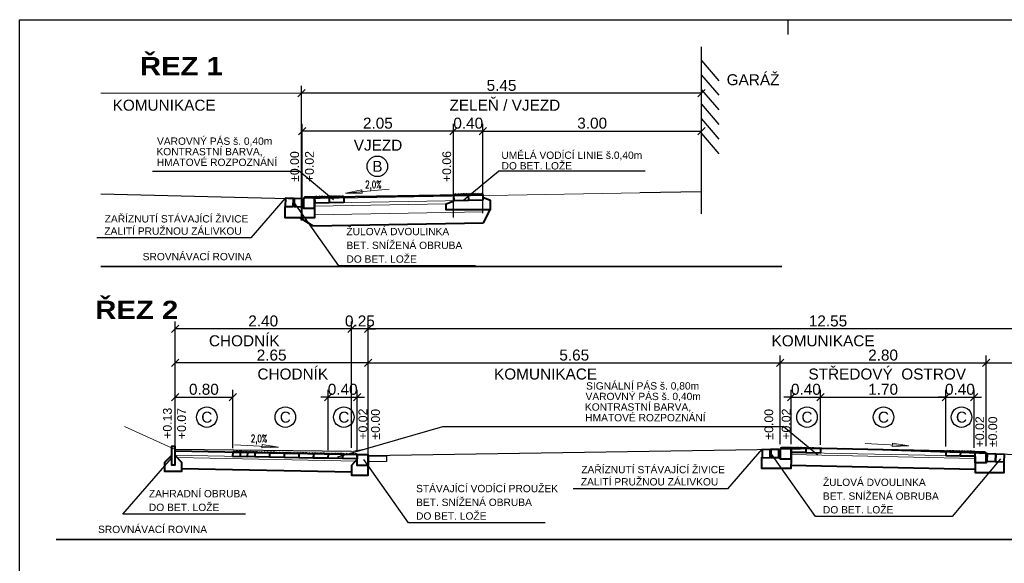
# Model space of a CAD drawing. Extents: x -698823 to -696424, y -1038555 to -1037403.
# Tile 13 of 42: x -697791 to -697777, y -1038240 to -1038233. Entities that reach past the tile are written whole.
import ezdxf
from ezdxf.enums import TextEntityAlignment as Align

# ---------------------------------------------------------------- set-up
doc = ezdxf.new("R2010")
doc.units = 0
for name, color, linetype, lineweight in [('3-řez-kóty návrh', 1, 'Continuous', 25), ('3-řez-kóty stav', 8, 'Continuous', 18), ('3-řez-návrh', 1, 'Continuous', 40), ('3-řez-popis', 7, 'Continuous', 20)]:
    doc.layers.add(name, color=color, linetype=linetype, lineweight=lineweight)
doc.styles.add('arial', font='arial.ttf')
doc.styles.add('arial black', font='txt')
doc.styles.add('TABULKA', font='romans.shx', dxfattribs={"width": 0.7})
doc.dimstyles.new('50', dxfattribs={"dimtxt": 0.15, "dimasz": 0.1, "dimexe": 0.1, "dimexo": 0.2, "dimgap": 0.06, "dimtad": 1, "dimrnd": 0.05, "dimzin": 0, "dimdsep": 46, "dimtxsty": 'arial', "dimblk": 'OBLIQUE', "dimcen": 0.09, "dimadec": 0, "dimazin": 0, "dimtfac": 1, "dimtix": 1, "dimtmove": 0, "dimatfit": 3, "dimldrblk": 'OBLIQUE', "dimfxl": 6, "dimfxlon": 1, "dimtolj": 1, "dimtzin": 0, "dimarcsym": 1})

# ---------------------------------------------------------------- blocks, each defined once
blk = doc.blocks.new('VAROVNNÝ PÁS 60')
for p, q in [((0, 0), (0, -0.06)), ((0.2, 0), (0, 0)), ((0.021, 0.01), (0.021, 0.01)), ((0.061, 0.01), (0.061, 0.01)), ((0.101, 0.01), (0.101, 0.01)), ((0.141, 0.01), (0.141, 0.01)), ((0.181, 0.01), (0.181, 0.01)), ((0.2, 0), (0.2, -0.06)), ((0, -0.06), (0.2, -0.06))]:
    blk.add_line(p, q)
for centre, start, end in [((0.021, 0), 90, 180), ((0.021, 0), 0, 90), ((0.061, 0), 90, 180), ((0.061, 0), 0, 90), ((0.101, 0), 90, 180), ((0.101, 0), 0, 90), ((0.141, 0), 90, 180), ((0.141, 0), 0, 90), ((0.181, 0), 90, 180), ((0.181, 0), 0, 90)]:
    blk.add_arc(centre, 0.01, start, end)
blk = doc.blocks.new('_OBLIQUE')
at = {"color": 0, "linetype": 'ByBlock'}
blk.add_line((-0.5, -0.5), (0.5, 0.5), dxfattribs=at)
blk = doc.blocks.new('*D241')
at = {"layer": '3-řez-kóty návrh', "color": 0, "lineweight": -2}
for p, q in [((-697786.741, -1038235.415), (-697786.741, -1038234.132)), ((-697784.671, -1038234.232), (-697786.741, -1038234.232)), ((-697784.671, -1038235.355), (-697784.671, -1038234.132))]:
    blk.add_line(p, q, dxfattribs=at)
at = {"layer": '3-řez-kóty návrh', "color": 0, "lineweight": -2, "xscale": 0.1, "yscale": 0.1, "zscale": 0.1, "rotation": 180}
blk.add_blockref('_OBLIQUE', (-697786.741, -1038234.232), dxfattribs=at)
at = {"layer": '3-řez-kóty návrh', "color": 0, "lineweight": -2, "xscale": 0.1, "yscale": 0.1, "zscale": 0.1}
blk.add_blockref('_OBLIQUE', (-697784.671, -1038234.232), dxfattribs=at)
at = {"layer": '3-řez-kóty návrh', "color": 0, "insert": (-697785.706, -1038234.125), "char_height": 0.15, "attachment_point": 5, "style": 'arial'}
blk.add_mtext('\\A1;2.05', dxfattribs=at)
blk = doc.blocks.new('*D242')
at = {"layer": '3-řez-kóty návrh', "color": 0, "lineweight": -2}
for p, q in [((-697784.671, -1038234.232), (-697784.771, -1038234.232)), ((-697784.671, -1038235.415), (-697784.671, -1038234.132)), ((-697784.271, -1038234.232), (-697784.671, -1038234.232)), ((-697784.271, -1038235.354), (-697784.271, -1038234.132)), ((-697784.271, -1038234.232), (-697784.171, -1038234.232))]:
    blk.add_line(p, q, dxfattribs=at)
at = {"layer": '3-řez-kóty návrh', "color": 0, "lineweight": -2, "xscale": 0.1, "yscale": 0.1, "zscale": 0.1}
blk.add_blockref('_OBLIQUE', (-697784.671, -1038234.232), dxfattribs=at)
at = {"layer": '3-řez-kóty návrh', "color": 0, "lineweight": -2, "xscale": 0.1, "yscale": 0.1, "zscale": 0.1, "rotation": 180}
blk.add_blockref('_OBLIQUE', (-697784.271, -1038234.232), dxfattribs=at)
at = {"layer": '3-řez-kóty návrh', "color": 0, "insert": (-697784.471, -1038234.125), "char_height": 0.15, "attachment_point": 5, "style": 'arial'}
blk.add_mtext('\\A1;0.40', dxfattribs=at)
blk = doc.blocks.new('*D243')
at = {"layer": '3-řez-kóty stav', "color": 0, "lineweight": -2}
for p, q in [((-697786.749, -1038235.455), (-697786.749, -1038233.615)), ((-697781.283, -1038233.715), (-697786.749, -1038233.715)), ((-697781.283, -1038235.363), (-697781.283, -1038233.615))]:
    blk.add_line(p, q, dxfattribs=at)
at = {"layer": '3-řez-kóty stav', "color": 0, "lineweight": -2, "xscale": 0.1, "yscale": 0.1, "zscale": 0.1}
for p, rotation in [((-697786.749, -1038233.715), 180.0000000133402), ((-697781.283, -1038233.715), 1.334020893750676e-08)]:
    blk.add_blockref('_OBLIQUE', p, dxfattribs=dict(at, rotation=rotation))
at = {"layer": '3-řez-kóty stav', "color": 0, "insert": (-697784.016, -1038233.609), "char_height": 0.15, "attachment_point": 5, "rotation": 0, "style": 'arial'}
blk.add_mtext('\\A1;5.45', dxfattribs=at)
blk = doc.blocks.new('*D246')
at = {"layer": '3-řez-kóty návrh', "color": 0, "lineweight": -2}
for p, q in [((-697788.478, -1038238.53), (-697788.478, -1038237.299)), ((-697785.837, -1038238.523), (-697785.837, -1038237.299)), ((-697785.837, -1038237.399), (-697788.478, -1038237.399))]:
    blk.add_line(p, q, dxfattribs=at)
at = {"layer": '3-řez-kóty návrh', "color": 0, "lineweight": -2, "xscale": 0.1, "yscale": 0.1, "zscale": 0.1, "rotation": 180}
blk.add_blockref('_OBLIQUE', (-697788.478, -1038237.399), dxfattribs=at)
at = {"layer": '3-řez-kóty návrh', "color": 0, "lineweight": -2, "xscale": 0.1, "yscale": 0.1, "zscale": 0.1}
blk.add_blockref('_OBLIQUE', (-697785.837, -1038237.399), dxfattribs=at)
at = {"layer": '3-řez-kóty návrh', "color": 0, "insert": (-697787.158, -1038237.293), "char_height": 0.15, "attachment_point": 5, "style": 'arial'}
blk.add_mtext('\\A1;2.65', dxfattribs=at)
blk = doc.blocks.new('*D247')
at = {"layer": '3-řez-kóty stav', "color": 0, "lineweight": -2}
for p, q in [((-697788.478, -1038238.48), (-697788.478, -1038236.833)), ((-697786.068, -1038236.933), (-697788.478, -1038236.933)), ((-697786.068, -1038238.56), (-697786.068, -1038236.833))]:
    blk.add_line(p, q, dxfattribs=at)
at = {"layer": '3-řez-kóty stav', "color": 0, "lineweight": -2, "xscale": 0.1, "yscale": 0.1, "zscale": 0.1}
for p, rotation in [((-697788.478, -1038236.933), 180.0000000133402), ((-697786.068, -1038236.933), 1.334020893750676e-08)]:
    blk.add_blockref('_OBLIQUE', p, dxfattribs=dict(at, rotation=rotation))
at = {"layer": '3-řez-kóty stav', "color": 0, "insert": (-697787.273, -1038236.827), "char_height": 0.15, "attachment_point": 5, "rotation": 0, "style": 'arial'}
blk.add_mtext('\\A1;2.40', dxfattribs=at)
blk = doc.blocks.new('*D248')
at = {"layer": '3-řez-kóty stav', "color": 0, "lineweight": -2}
for p, q in [((-697786.068, -1038236.933), (-697786.168, -1038236.933)), ((-697786.068, -1038238.48), (-697786.068, -1038236.833)), ((-697785.837, -1038236.933), (-697786.068, -1038236.933)), ((-697785.837, -1038238.57), (-697785.837, -1038236.833)), ((-697785.837, -1038236.933), (-697785.737, -1038236.933))]:
    blk.add_line(p, q, dxfattribs=at)
at = {"layer": '3-řez-kóty stav', "color": 0, "lineweight": -2, "xscale": 0.1, "yscale": 0.1, "zscale": 0.1}
for p, rotation in [((-697786.068, -1038236.933), 1.334021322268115e-08), ((-697785.837, -1038236.933), 180.0000000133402)]:
    blk.add_blockref('_OBLIQUE', p, dxfattribs=dict(at, rotation=rotation))
at = {"layer": '3-řez-kóty stav', "color": 0, "insert": (-697785.952, -1038236.827), "char_height": 0.15, "attachment_point": 5, "rotation": 0, "style": 'arial'}
blk.add_mtext('\\A1;0.25', dxfattribs=at)
blk = doc.blocks.new('*D249')
at = {"layer": '3-řez-kóty stav', "color": 0, "lineweight": -2}
for p, q in [((-697785.837, -1038238.48), (-697785.837, -1038236.833)), ((-697773.27, -1038236.933), (-697785.837, -1038236.933)), ((-697773.27, -1038238.73), (-697773.27, -1038236.833))]:
    blk.add_line(p, q, dxfattribs=at)
at = {"layer": '3-řez-kóty stav', "color": 0, "lineweight": -2, "xscale": 0.1, "yscale": 0.1, "zscale": 0.1}
for p, rotation in [((-697785.837, -1038236.933), 180.0000000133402), ((-697773.27, -1038236.933), 1.334020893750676e-08)]:
    blk.add_blockref('_OBLIQUE', p, dxfattribs=dict(at, rotation=rotation))
at = {"layer": '3-řez-kóty stav', "color": 0, "insert": (-697779.554, -1038236.827), "char_height": 0.15, "attachment_point": 5, "rotation": 0, "style": 'arial'}
blk.add_mtext('\\A1;12.55', dxfattribs=at)
blk = doc.blocks.new('*D257')
at = {"layer": '3-řez-kóty návrh', "color": 0, "lineweight": -2}
for p, q in [((-697785.837, -1038238.523), (-697785.837, -1038237.299)), ((-697780.207, -1038238.511), (-697780.207, -1038237.299)), ((-697785.837, -1038237.399), (-697780.207, -1038237.399))]:
    blk.add_line(p, q, dxfattribs=at)
at = {"layer": '3-řez-kóty návrh', "color": 0, "lineweight": -2, "xscale": 0.1, "yscale": 0.1, "zscale": 0.1, "rotation": 180}
blk.add_blockref('_OBLIQUE', (-697785.837, -1038237.399), dxfattribs=at)
at = {"layer": '3-řez-kóty návrh', "color": 0, "lineweight": -2, "xscale": 0.1, "yscale": 0.1, "zscale": 0.1}
blk.add_blockref('_OBLIQUE', (-697780.207, -1038237.399), dxfattribs=at)
at = {"layer": '3-řez-kóty návrh', "color": 0, "insert": (-697783.022, -1038237.293), "char_height": 0.15, "attachment_point": 5, "style": 'arial'}
blk.add_mtext('\\A1;5.65', dxfattribs=at)
blk = doc.blocks.new('*D258')
at = {"layer": '3-řez-kóty návrh', "color": 0, "lineweight": -2}
for p, q in [((-697780.207, -1038238.511), (-697780.207, -1038237.299)), ((-697777.394, -1038238.535), (-697777.394, -1038237.299)), ((-697780.207, -1038237.399), (-697777.394, -1038237.399))]:
    blk.add_line(p, q, dxfattribs=at)
at = {"layer": '3-řez-kóty návrh', "color": 0, "lineweight": -2, "xscale": 0.1, "yscale": 0.1, "zscale": 0.1, "rotation": 180}
blk.add_blockref('_OBLIQUE', (-697780.207, -1038237.399), dxfattribs=at)
at = {"layer": '3-řez-kóty návrh', "color": 0, "lineweight": -2, "xscale": 0.1, "yscale": 0.1, "zscale": 0.1}
blk.add_blockref('_OBLIQUE', (-697777.394, -1038237.399), dxfattribs=at)
at = {"layer": '3-řez-kóty návrh', "color": 0, "insert": (-697778.801, -1038237.293), "char_height": 0.15, "attachment_point": 5, "style": 'arial'}
blk.add_mtext('\\A1;2.80', dxfattribs=at)
blk = doc.blocks.new('*D259')
at = {"layer": '3-řez-kóty návrh', "color": 0, "lineweight": -2}
for p, q in [((-697777.394, -1038238.535), (-697777.394, -1038237.299)), ((-697773.133, -1038239.76), (-697773.133, -1038237.299)), ((-697777.394, -1038237.399), (-697773.133, -1038237.399))]:
    blk.add_line(p, q, dxfattribs=at)
at = {"layer": '3-řez-kóty návrh', "color": 0, "lineweight": -2, "xscale": 0.1, "yscale": 0.1, "zscale": 0.1, "rotation": 180}
blk.add_blockref('_OBLIQUE', (-697777.394, -1038237.399), dxfattribs=at)
at = {"layer": '3-řez-kóty návrh', "color": 0, "lineweight": -2, "xscale": 0.1, "yscale": 0.1, "zscale": 0.1}
blk.add_blockref('_OBLIQUE', (-697773.133, -1038237.399), dxfattribs=at)
at = {"layer": '3-řez-kóty návrh', "color": 0, "insert": (-697775.263, -1038237.293), "char_height": 0.15, "attachment_point": 5, "style": 'arial'}
blk.add_mtext('\\A1;4.25', dxfattribs=at)
blk = doc.blocks.new('*D384')
at = {"layer": '3-řez-kóty návrh', "color": 0, "lineweight": -2}
for p, q in [((-697788.478, -1038238.549), (-697788.478, -1038237.766)), ((-697788.478, -1038237.866), (-697787.69, -1038237.866)), ((-697787.69, -1038238.564), (-697787.69, -1038237.766))]:
    blk.add_line(p, q, dxfattribs=at)
at = {"layer": '3-řez-kóty návrh', "color": 0, "lineweight": -2, "xscale": 0.1, "yscale": 0.1, "zscale": 0.1, "rotation": 180}
blk.add_blockref('_OBLIQUE', (-697788.478, -1038237.866), dxfattribs=at)
at = {"layer": '3-řez-kóty návrh', "color": 0, "lineweight": -2, "xscale": 0.1, "yscale": 0.1, "zscale": 0.1}
blk.add_blockref('_OBLIQUE', (-697787.69, -1038237.866), dxfattribs=at)
at = {"layer": '3-řez-kóty návrh', "color": 0, "insert": (-697788.084, -1038237.76), "char_height": 0.15, "attachment_point": 5, "style": 'arial'}
blk.add_mtext('\\A1;0.80', dxfattribs=at)
blk = doc.blocks.new('*D386')
at = {"layer": '3-řez-kóty návrh', "color": 0, "lineweight": -2}
for p, q in [((-697786.387, -1038237.866), (-697786.487, -1038237.866)), ((-697786.387, -1038238.592), (-697786.387, -1038237.766)), ((-697786.387, -1038237.866), (-697785.987, -1038237.866)), ((-697785.987, -1038238.6), (-697785.987, -1038237.766)), ((-697785.987, -1038237.866), (-697785.887, -1038237.866))]:
    blk.add_line(p, q, dxfattribs=at)
at = {"layer": '3-řez-kóty návrh', "color": 0, "lineweight": -2, "xscale": 0.1, "yscale": 0.1, "zscale": 0.1}
blk.add_blockref('_OBLIQUE', (-697786.387, -1038237.866), dxfattribs=at)
at = {"layer": '3-řez-kóty návrh', "color": 0, "lineweight": -2, "xscale": 0.1, "yscale": 0.1, "zscale": 0.1, "rotation": 180}
blk.add_blockref('_OBLIQUE', (-697785.987, -1038237.866), dxfattribs=at)
at = {"layer": '3-řez-kóty návrh', "color": 0, "insert": (-697786.187, -1038237.76), "char_height": 0.15, "attachment_point": 5, "style": 'arial'}
blk.add_mtext('\\A1;0.40', dxfattribs=at)
blk = doc.blocks.new('*D388')
at = {"layer": '3-řez-kóty návrh', "color": 0, "lineweight": -2}
for p, q in [((-697780.056, -1038237.866), (-697780.156, -1038237.866)), ((-697780.056, -1038238.511), (-697780.056, -1038237.766)), ((-697780.056, -1038237.866), (-697779.656, -1038237.866)), ((-697779.656, -1038238.52), (-697779.656, -1038237.766)), ((-697779.656, -1038237.866), (-697779.556, -1038237.866))]:
    blk.add_line(p, q, dxfattribs=at)
at = {"layer": '3-řez-kóty návrh', "color": 0, "lineweight": -2, "xscale": 0.1, "yscale": 0.1, "zscale": 0.1}
blk.add_blockref('_OBLIQUE', (-697780.056, -1038237.866), dxfattribs=at)
at = {"layer": '3-řez-kóty návrh', "color": 0, "lineweight": -2, "xscale": 0.1, "yscale": 0.1, "zscale": 0.1, "rotation": 180}
blk.add_blockref('_OBLIQUE', (-697779.656, -1038237.866), dxfattribs=at)
at = {"layer": '3-řez-kóty návrh', "color": 0, "insert": (-697779.856, -1038237.76), "char_height": 0.15, "attachment_point": 5, "style": 'arial'}
blk.add_mtext('\\A1;0.40', dxfattribs=at)
blk = doc.blocks.new('*D389')
at = {"layer": '3-řez-kóty návrh', "color": 0, "lineweight": -2}
for p, q in [((-697779.656, -1038238.52), (-697779.656, -1038237.766)), ((-697779.656, -1038237.866), (-697777.944, -1038237.866)), ((-697777.944, -1038238.542), (-697777.944, -1038237.766))]:
    blk.add_line(p, q, dxfattribs=at)
at = {"layer": '3-řez-kóty návrh', "color": 0, "lineweight": -2, "xscale": 0.1, "yscale": 0.1, "zscale": 0.1, "rotation": 180}
blk.add_blockref('_OBLIQUE', (-697779.656, -1038237.866), dxfattribs=at)
at = {"layer": '3-řez-kóty návrh', "color": 0, "lineweight": -2, "xscale": 0.1, "yscale": 0.1, "zscale": 0.1}
blk.add_blockref('_OBLIQUE', (-697777.944, -1038237.866), dxfattribs=at)
at = {"layer": '3-řez-kóty návrh', "color": 0, "insert": (-697778.8, -1038237.76), "char_height": 0.15, "attachment_point": 5, "style": 'arial'}
blk.add_mtext('\\A1;1.70', dxfattribs=at)
blk = doc.blocks.new('*D390')
at = {"layer": '3-řez-kóty návrh', "color": 0, "lineweight": -2}
for p, q in [((-697777.944, -1038237.866), (-697778.044, -1038237.866)), ((-697777.944, -1038238.542), (-697777.944, -1038237.766)), ((-697777.944, -1038237.866), (-697777.558, -1038237.866)), ((-697777.558, -1038238.558), (-697777.558, -1038237.766)), ((-697777.558, -1038237.866), (-697777.458, -1038237.866))]:
    blk.add_line(p, q, dxfattribs=at)
at = {"layer": '3-řez-kóty návrh', "color": 0, "lineweight": -2, "xscale": 0.1, "yscale": 0.1, "zscale": 0.1}
blk.add_blockref('_OBLIQUE', (-697777.944, -1038237.866), dxfattribs=at)
at = {"layer": '3-řez-kóty návrh', "color": 0, "lineweight": -2, "xscale": 0.1, "yscale": 0.1, "zscale": 0.1, "rotation": 180}
blk.add_blockref('_OBLIQUE', (-697777.558, -1038237.866), dxfattribs=at)
at = {"layer": '3-řez-kóty návrh', "color": 0, "insert": (-697777.751, -1038237.76), "char_height": 0.15, "attachment_point": 5, "style": 'arial'}
blk.add_mtext('\\A1;0.40', dxfattribs=at)
blk = doc.blocks.new('*D396')
at = {"layer": '3-řez-kóty návrh', "color": 0, "lineweight": -2}
for p, q in [((-697784.271, -1038235.047), (-697784.271, -1038234.132)), ((-697784.271, -1038234.232), (-697781.283, -1038234.232)), ((-697781.283, -1038235.014), (-697781.283, -1038234.132))]:
    blk.add_line(p, q, dxfattribs=at)
at = {"layer": '3-řez-kóty návrh', "color": 0, "lineweight": -2, "xscale": 0.1, "yscale": 0.1, "zscale": 0.1, "rotation": 180}
blk.add_blockref('_OBLIQUE', (-697784.271, -1038234.232), dxfattribs=at)
at = {"layer": '3-řez-kóty návrh', "color": 0, "lineweight": -2, "xscale": 0.1, "yscale": 0.1, "zscale": 0.1}
blk.add_blockref('_OBLIQUE', (-697781.283, -1038234.232), dxfattribs=at)
at = {"layer": '3-řez-kóty návrh', "color": 0, "insert": (-697782.777, -1038234.125), "char_height": 0.15, "attachment_point": 5, "style": 'arial'}
blk.add_mtext('\\A1;3.00', dxfattribs=at)
blk = doc.blocks.new('4A4')
blk.add_line((-630, 297), (-630, 293))
blk.add_lwpolyline([(-420, 0), (-840, 0), (-840, 297), (0, 297), (0, 0), (-420, 0)])

msp = doc.modelspace()

# ---------------------------------------------------------------- linework, layer by layer
at = {"layer": '3-řez-kóty návrh'}
for p, q in [((-697788.786, -1038234.78), (-697786.784, -1038234.78)), ((-697786.312, -1038235.171), (-697786.784, -1038234.78)), ((-697784.529, -1038235.171), (-697784.057, -1038234.78)), ((-697782.055, -1038234.78), (-697784.057, -1038234.78)), ((-697786.254, -1038238.683), (-697784.818, -1038238.267)), ((-697784.818, -1038238.267), (-697780.167, -1038238.267)), ((-697779.695, -1038238.659), (-697780.167, -1038238.267))]:
    msp.add_line(p, q, dxfattribs=at)
for points in [[(-697786.971, -1038235.151), (-697787.442, -1038235.692), (-697789.549, -1038235.692)], [(-697784.372, -1038236.074), (-697786.24, -1038236.074), (-697786.851, -1038235.209)], [(-697787.516, -1038239.466), (-697789.193, -1038239.466), (-697788.528, -1038238.701)], [(-697780.457, -1038238.576), (-697780.929, -1038239.117), (-697783.035, -1038239.117)], [(-697777.197, -1038238.71), (-697777.858, -1038239.499), (-697779.726, -1038239.499), (-697780.337, -1038238.634)], [(-697783.42, -1038239.584), (-697785.287, -1038239.584), (-697785.898, -1038238.719)]]:
    msp.add_lwpolyline(points, dxfattribs=at)
for centre in [(-697785.713, -1038234.714), (-697788.044, -1038238.14), (-697786.971, -1038238.14), (-697786.172, -1038238.14), (-697779.841, -1038238.14), (-697778.795, -1038238.14), (-697777.729, -1038238.14)]:
    msp.add_circle(centre, 0.14, dxfattribs=at)
at = {"layer": '3-řez-kóty stav', "lineweight": 30}
for p, q in [((-697781.283, -1038235.064), (-697781.283, -1038233.082)), ((-697781.283, -1038233.267), (-697781.046, -1038233.544)), ((-697781.283, -1038233.467), (-697781.046, -1038233.744)), ((-697781.283, -1038233.667), (-697781.046, -1038233.944)), ((-697781.283, -1038233.867), (-697781.046, -1038234.144)), ((-697781.283, -1038234.067), (-697781.046, -1038234.344)), ((-697781.283, -1038234.267), (-697781.046, -1038234.544)), ((-697781.283, -1038235.064), (-697782.126, -1038235.074)), ((-697789.492, -1038235.088), (-697786.749, -1038235.157)), ((-697779.336, -1038238.567), (-697785.837, -1038238.67)), ((-697785.837, -1038238.67), (-697785.837, -1038238.57)), ((-697779.336, -1038238.567), (-697773.27, -1038238.78)), ((-697786.068, -1038238.61), (-697788.478, -1038238.58))]:
    msp.add_line(p, q, dxfattribs=at)
at = {"layer": '3-řez-kóty stav'}
for p, q in [((-697786.749, -1038233.715), (-697789.492, -1038233.715)), ((-697786.749, -1038235.363), (-697786.749, -1038233.615)), ((-697782.126, -1038235.074), (-697786.749, -1038235.157)), ((-697788.478, -1038238.58), (-697789.169, -1038238.267)), ((-697786.068, -1038238.61), (-697785.837, -1038238.57))]:
    msp.add_line(p, q, dxfattribs=at)
at = {"layer": '3-řez-kóty stav', "lineweight": 30}
msp.add_lwpolyline([(-697785.835, -1038238.75), (-697785.837, -1038238.67), (-697785.587, -1038238.666), (-697785.586, -1038238.746)], close=True, dxfattribs=at)
at = {"layer": '3-řez-návrh'}
for p, q in [((-697786.599, -1038235.137), (-697784.271, -1038235.097)), ((-697784.264, -1038235.487), (-697784.171, -1038235.308)), ((-697786.593, -1038235.527), (-697786.772, -1038235.418)), ((-697786.593, -1038235.527), (-697784.264, -1038235.487)), ((-697777.544, -1038238.615), (-697780.057, -1038238.561)), ((-697788.478, -1038238.6), (-697785.987, -1038238.65)), ((-697777.549, -1038238.855), (-697780.062, -1038238.801)), ((-697788.389, -1038238.842), (-697786.064, -1038238.888))]:
    msp.add_line(p, q, dxfattribs=at)
at = {"layer": '3-řez-návrh', "color": 30, "lineweight": 20}
for p, q in [((-697786.571, -1038235.216), (-697784.27, -1038235.177)), ((-697786.573, -1038235.376), (-697784.267, -1038235.337)), ((-697786.571, -1038235.256), (-697784.771, -1038235.225)), ((-697788.482, -1038238.66), (-697785.988, -1038238.71)), ((-697788.451, -1038238.691), (-697785.989, -1038238.74)), ((-697777.545, -1038238.675), (-697780.059, -1038238.621)), ((-697777.546, -1038238.705), (-697780.059, -1038238.651))]:
    msp.add_line(p, q, dxfattribs=at)
at = {"layer": '3-řez-návrh'}
for points in [[(-697786.972, -1038235.261), (-697786.862, -1038235.264), (-697786.859, -1038235.154), (-697786.969, -1038235.151)], [(-697786.852, -1038235.264), (-697786.742, -1038235.267), (-697786.739, -1038235.157), (-697786.849, -1038235.154)], [(-697780.454, -1038238.695), (-697780.344, -1038238.693), (-697780.345, -1038238.583), (-697780.455, -1038238.585)], [(-697780.334, -1038238.693), (-697780.224, -1038238.692), (-697780.225, -1038238.582), (-697780.335, -1038238.583)], [(-697777.27, -1038238.75), (-697777.38, -1038238.746), (-697777.376, -1038238.636), (-697777.266, -1038238.64)], [(-697777.15, -1038238.754), (-697777.26, -1038238.75), (-697777.256, -1038238.64), (-697777.146, -1038238.644)]]:
    msp.add_lwpolyline(points, close=True, dxfattribs=at)
for points in [[(-697786.571, -1038235.198), (-697786.571, -1038235.287), (-697786.573, -1038235.418), (-697786.971, -1038235.418), (-697786.971, -1038235.334), (-697786.971, -1038235.261)], [(-697784.27, -1038235.137), (-697784.171, -1038235.178), (-697784.171, -1038235.308), (-697784.771, -1038235.308), (-697784.771, -1038235.225), (-697784.67, -1038235.183)], [(-697788.478, -1038238.599), (-697788.478, -1038238.539), (-697788.528, -1038238.539), (-697788.528, -1038238.789), (-697788.478, -1038238.789), (-697788.478, -1038238.599)], [(-697788.478, -1038238.664), (-697788.389, -1038238.753), (-697788.389, -1038238.883), (-697788.618, -1038238.883), (-697788.618, -1038238.753), (-697788.528, -1038238.664)], [(-697780.057, -1038238.623), (-697780.057, -1038238.712), (-697780.06, -1038238.843), (-697780.457, -1038238.843), (-697780.457, -1038238.759), (-697780.457, -1038238.686)], [(-697777.544, -1038238.677), (-697777.544, -1038238.766), (-697777.542, -1038238.897), (-697777.144, -1038238.897), (-697777.144, -1038238.813), (-697777.144, -1038238.74)], [(-697785.987, -1038238.712), (-697786.068, -1038238.8), (-697786.068, -1038238.933), (-697785.837, -1038238.932), (-697785.837, -1038238.8), (-697785.837, -1038238.712)]]:
    msp.add_lwpolyline(points, dxfattribs=at)
for points in [[(-697786.721, -1038235.286), (-697786.721, -1038235.156), (-697786.721, -1038235.286), (-697786.571, -1038235.286), (-697786.571, -1038235.136), (-697786.701, -1038235.136, 0.414214), (-697786.721, -1038235.156)], [(-697780.207, -1038238.711), (-697780.207, -1038238.581), (-697780.207, -1038238.711), (-697780.057, -1038238.711), (-697780.057, -1038238.561), (-697780.187, -1038238.561, 0.414214), (-697780.207, -1038238.581)], [(-697785.837, -1038238.8), (-697785.837, -1038238.67), (-697785.837, -1038238.8), (-697785.987, -1038238.8), (-697785.987, -1038238.65), (-697785.857, -1038238.65, -0.414214), (-697785.837, -1038238.67)], [(-697777.394, -1038238.765), (-697777.394, -1038238.635), (-697777.394, -1038238.765), (-697777.544, -1038238.765), (-697777.544, -1038238.615), (-697777.414, -1038238.615, -0.414214), (-697777.394, -1038238.635)]]:
    msp.add_lwpolyline(points, format="xyb", dxfattribs=at)
at = {"layer": '3-řez-popis', "lineweight": 35}
for p, q in [((-697789.492, -1038236.084), (-697780.184, -1038236.084)), ((-697790.102, -1038239.81), (-697769.276, -1038239.81))]:
    msp.add_line(p, q, dxfattribs=at)
at = {"layer": '3-řez-popis', "color": 1}
for points in [[(-697786.149, -1038235.079), (-697785.923, -1038235.081), (-697785.927, -1038235.036), (-697786.149, -1038235.079), (-697785.552, -1038235.024)], [(-697787.065, -1038238.549), (-697787.291, -1038238.56), (-697787.289, -1038238.515), (-697787.065, -1038238.549), (-697787.664, -1038238.518)], [(-697778.449, -1038238.531), (-697778.675, -1038238.541), (-697778.672, -1038238.497), (-697778.449, -1038238.531), (-697779.048, -1038238.5)]]:
    msp.add_lwpolyline(points, dxfattribs=at)

# ---------------------------------------------------------------- block references
at = {"ltscale": 0.1, "xscale": 0.05, "yscale": 0.05, "zscale": 0.05}
msp.add_blockref('4A4', (-697748.602, -1038247.561), dxfattribs=at)
at = {"layer": '3-řez-kóty stav', "xscale": 0.1, "yscale": 0.1, "zscale": 0.1}
msp.add_blockref('_OBLIQUE', (-697786.749, -1038233.715), dxfattribs=at)
at = {"layer": '3-řez-návrh', "xscale": -1, "yscale": 1.33, "rotation": 0.9842948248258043}
for p in [(-697786.371, -1038235.133), (-697786.171, -1038235.129), (-697784.471, -1038235.1), (-697784.271, -1038235.097)]:
    msp.add_blockref('VAROVNNÝ PÁS 60', p, dxfattribs=at)
at = {"layer": '3-řez-návrh', "xscale": -1}
for p, rotation in [((-697779.857, -1038238.565), 358.7602700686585), ((-697779.657, -1038238.57), 358.7602700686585), ((-697787.49, -1038238.62), 358.8542869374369), ((-697787.386, -1038238.622), 358.8542869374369), ((-697787.187, -1038238.626), 358.8542869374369), ((-697786.987, -1038238.63), 358.8542869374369), ((-697786.787, -1038238.634), 358.8542869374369), ((-697786.587, -1038238.638), 358.8542869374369), ((-697786.387, -1038238.642), 358.8542869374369), ((-697786.187, -1038238.646), 358.8542869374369), ((-697785.987, -1038238.65), 358.8542869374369), ((-697777.744, -1038238.611), 358.7602700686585), ((-697777.544, -1038238.615), 358.7602700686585)]:
    msp.add_blockref('VAROVNNÝ PÁS 60', p, dxfattribs=dict(at, rotation=rotation))

# ---------------------------------------------------------------- texts
at = {"layer": '3-řez-kóty návrh', "style": 'arial'}
for s, rotation, p in [('VAROVNÝ PÁS š. 0,40m', 360, (-697788.725, -1038234.42)), ('KONTRASTNÍ BARVA, ', 360, (-697788.733, -1038234.563)), ('UMĚLÁ VODÍCÍ LINIE š.0,40m', 0, (-697784.018, -1038234.612)), ('HMATOVÉ ROZPOZNÁNÍ', 360, (-697788.728, -1038234.709)), ('DO BET. LOŽE', 0, (-697784.015, -1038234.757)), ('ZAŘÍZNUTÍ STÁVAJÍCÍ ŽIVICE', 360, (-697789.44, -1038235.481)), ('ZALITÍ PRUŽNOU ZÁLIVKOU', 360, (-697789.445, -1038235.648)), ('ŽULOVÁ DVOULINKA', 360, (-697786.136, -1038235.655)), ('BET. SNÍŽENÁ OBRUBA', 360, (-697786.136, -1038235.843)), ('DO BET. LOŽE', 360, (-697786.136, -1038236.03)), ('SIGNÁLNÍ PÁS š. 0,80m', 360, (-697782.86, -1038237.763)), ('VAROVNÝ PÁS š. 0,40m', 360, (-697782.868, -1038237.907)), ('KONTRASTNÍ BARVA, ', 360, (-697782.876, -1038238.051)), ('HMATOVÉ ROZPOZNÁNÍ', 360, (-697782.872, -1038238.197)), ('ZAŘÍZNUTÍ STÁVAJÍCÍ ŽIVICE', 360, (-697782.926, -1038238.906)), ('ZALITÍ PRUŽNOU ZÁLIVKOU', 360, (-697782.932, -1038239.073)), ('ŽULOVÁ DVOULINKA', 360, (-697779.623, -1038239.08)), ('ZAHRADNÍ OBRUBA', 360, (-697788.836, -1038239.235)), ('STÁVAJÍCÍ VODÍCÍ PROUŽEK', 360, (-697785.184, -1038239.165)), ('BET. SNÍŽENÁ OBRUBA', 360, (-697785.184, -1038239.353)), ('BET. SNÍŽENÁ OBRUBA', 360, (-697779.623, -1038239.268)), ('DO BET. LOŽE', 360, (-697788.836, -1038239.422)), ('DO BET. LOŽE', 360, (-697779.623, -1038239.455)), ('DO BET. LOŽE', 360, (-697785.184, -1038239.54))]:
    msp.add_text(s, height=0.1, rotation=rotation, dxfattribs=at).set_placement(p)
for s, p in [('VJEZD', (-697785.704, -1038234.5)), ('CHODNÍK', (-697786.869, -1038237.626)), ('KOMUNIKACE', (-697783.414, -1038237.626)), ('STŘEDOVÝ  OSTROV', (-697778.744, -1038237.626))]:
    msp.add_text(s, height=0.15, rotation=0.0051, dxfattribs=at).set_placement(p, align=Align.CENTER)
for s, p in [('B', (-697785.713, -1038234.714)), ('C', (-697788.044, -1038238.14)), ('C', (-697786.971, -1038238.14)), ('C', (-697786.172, -1038238.14)), ('C', (-697779.841, -1038238.14)), ('C', (-697778.796, -1038238.14)), ('C', (-697777.729, -1038238.14))]:
    msp.add_text(s, height=0.15, dxfattribs=at).set_placement(p, align=Align.MIDDLE_CENTER)
at = {"layer": '3-řez-kóty stav', "style": 'arial'}
for s, p in [('GARÁŽ', (-697780.578, -1038233.606)), ('KOMUNIKACE', (-697788.627, -1038233.954)), ('ZELEŇ / VJEZD', (-697783.97, -1038233.954)), ('CHODNÍK', (-697787.532, -1038237.172)), ('KOMUNIKACE', (-697779.621, -1038237.172))]:
    msp.add_text(s, height=0.15, rotation=0.0051, dxfattribs=at).set_placement(p, align=Align.CENTER)
at = {"layer": '3-řez-popis', "style": 'arial black'}
for s, p in [('ŘEZ 1', (-697788.958, -1038233.469)), ('ŘEZ 2', (-697789.568, -1038236.8))]:
    msp.add_text(s, height=0.25, dxfattribs=at).set_placement(p)
at = {"layer": '3-řez-popis', "color": 1, "style": 'arial'}
for s, p in [('%%P0.00', (-697786.784, -1038234.717)), ('+0.02', (-697786.582, -1038234.717)), ('+0.06', (-697784.705, -1038234.717)), ('+0.13', (-697788.523, -1038238.224)), ('+0.07', (-697788.329, -1038238.228)), ('%%P0.00', (-697785.679, -1038238.237)), ('%%P0.00', (-697780.303, -1038238.237)), ('+0.02', (-697785.851, -1038238.235)), ('+0.02', (-697780.066, -1038238.235)), ('+0.02', (-697777.42, -1038238.34)), ('%%P0.00', (-697777.242, -1038238.34))]:
    msp.add_text(s, height=0.12, rotation=90, dxfattribs=at).set_placement(p, align=Align.CENTER)
at = {"layer": '3-řez-popis', "color": 1, "style": 'TABULKA', "width": 0.7}
for p in [(-697785.768, -1038234.962), (-697787.331, -1038238.431)]:
    msp.add_text('2,0%%%', height=0.1, rotation=0, dxfattribs=at).set_placement(p, align=Align.MIDDLE_CENTER)
at = {"layer": '3-řez-popis', "ltscale": 0.1, "style": 'arial'}
for p in [(-697788.137, -1038235.947), (-697788.747, -1038239.673)]:
    msp.add_text('SROVNÁVACÍ ROVINA  ', height=0.1, rotation=360, dxfattribs=at).set_placement(p, align=Align.MIDDLE_CENTER)

# ---------------------------------------------------------------- dimensions: what is measured, and where the dimension line sits
at = {"layer": '3-řez-kóty návrh'}
for base, p1, p2, picture, middle in [((-697786.741, -1038234.232), (-697784.671, -1038235.405), (-697786.741, -1038235.465), '*D241', (-697785.706, -1038234.125)), ((-697784.671, -1038234.232), (-697784.271, -1038235.404), (-697784.671, -1038235.465), '*D242', (-697784.471, -1038234.125)), ((-697781.283, -1038234.232), (-697784.271, -1038235.097), (-697781.283, -1038235.064), '*D396', (-697782.777, -1038234.125)), ((-697788.478, -1038237.399), (-697785.837, -1038238.573), (-697788.478, -1038238.58), '*D246', (-697787.158, -1038237.293)), ((-697780.207, -1038237.399), (-697785.837, -1038238.573), (-697780.207, -1038238.561), '*D257', (-697783.022, -1038237.293)), ((-697777.394, -1038237.399), (-697780.207, -1038238.561), (-697777.394, -1038238.585), '*D258', (-697778.801, -1038237.293)), ((-697773.133, -1038237.399), (-697777.394, -1038238.585), (-697773.133, -1038239.81), '*D259', (-697775.263, -1038237.293)), ((-697787.69, -1038237.866), (-697788.478, -1038238.599), (-697787.69, -1038238.614), '*D384', (-697788.084, -1038237.76)), ((-697785.987, -1038237.866), (-697786.387, -1038238.642), (-697785.987, -1038238.65), '*D386', (-697786.187, -1038237.76)), ((-697779.656, -1038237.866), (-697780.056, -1038238.561), (-697779.656, -1038238.57), '*D388', (-697779.856, -1038237.76)), ((-697777.944, -1038237.866), (-697779.656, -1038238.57), (-697777.944, -1038238.592), '*D389', (-697778.8, -1038237.76)), ((-697777.558, -1038237.866), (-697777.944, -1038238.592), (-697777.558, -1038238.608), '*D390', (-697777.751, -1038237.76))]:
    dim = msp.add_linear_dim(base=base, p1=p1, p2=p2, dimstyle='50', override={"dimexo": 0.05, "dimgap": 0.03}, dxfattribs=at)
    dim.commit()
    dim.dimension.update_dxf_attribs({"geometry": picture, "text_midpoint": middle})
at = {"layer": '3-řez-kóty stav'}
for base, p1, p2, picture, middle in [((-697786.749, -1038233.715), (-697781.283, -1038235.413), (-697786.749, -1038235.505), '*D243', (-697784.016, -1038233.609)), ((-697788.478, -1038236.933), (-697786.068, -1038238.61), (-697788.478, -1038238.53), '*D247', (-697787.273, -1038236.827)), ((-697786.068, -1038236.933), (-697785.837, -1038238.62), (-697786.068, -1038238.53), '*D248', (-697785.952, -1038236.827)), ((-697785.837, -1038236.933), (-697773.27, -1038238.78), (-697785.837, -1038238.53), '*D249', (-697779.554, -1038236.827))]:
    dim = msp.add_linear_dim(base=base, p1=p1, p2=p2, angle=0, dimstyle='50', override={"dimexo": 0.05, "dimgap": 0.03}, dxfattribs=at)
    dim.commit()
    dim.dimension.update_dxf_attribs({"geometry": picture, "text_midpoint": middle})

doc.saveas('drawing.dxf')
